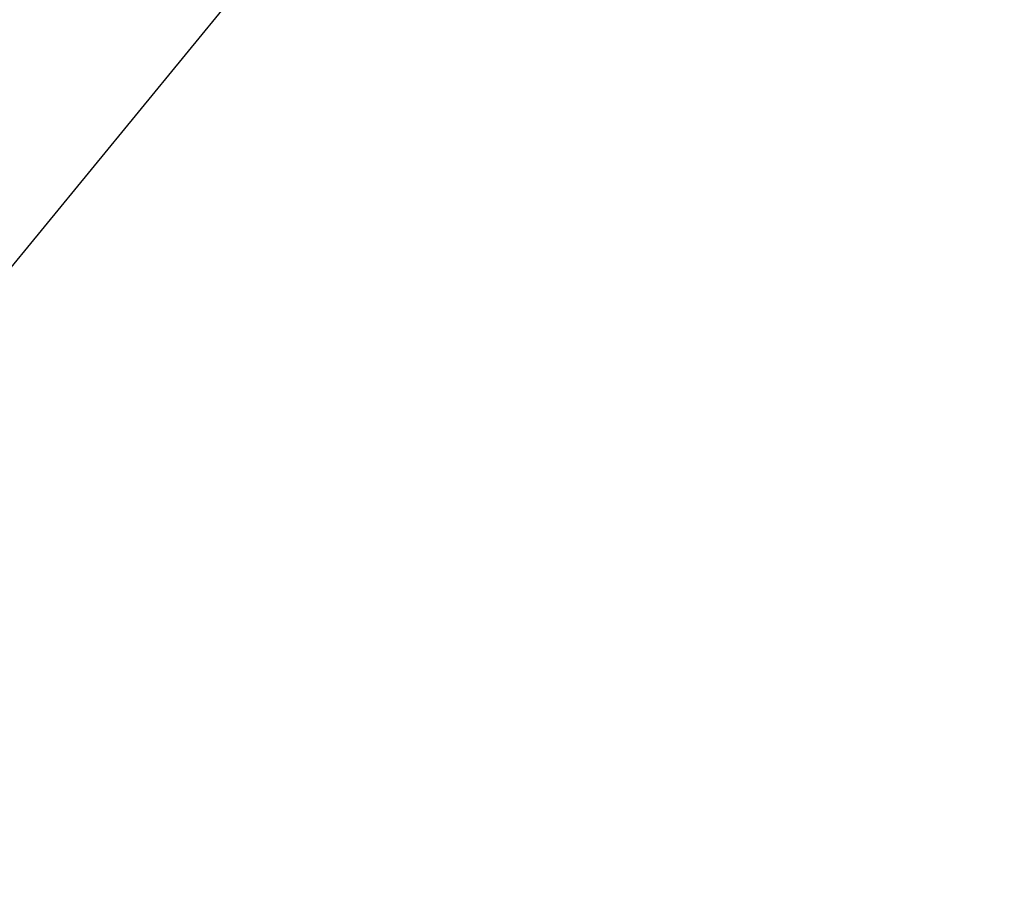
# Model space of a CAD drawing. Header units: millimetres. Extents: x -18 to 146, y -18 to 146.
# Tile 131 of 256: x 35.349 to 35.831, y 28.707 to 29.138. Entities that reach past the tile are written whole.
import ezdxf

# ---------------------------------------------------------------- set-up
doc = ezdxf.new("R2010")
doc.units = ezdxf.units.MM
doc.header["$LTSCALE"] = 25.4
doc.layers.get('0').update_dxf_attribs({"true_color": 0xff5454})

# ---------------------------------------------------------------- blocks, each defined once
blk = doc.blocks.new('CL-KEA-LED-30W-8770-8771.STL')
at = {"color": 250, "true_color": 0x313131}
mesh = blk.add_polyface(dxfattribs=at)
corners = [(39.27367, 26.84414, 42.26506), (38.82162, 33.25392, 47.92248), (35.72262, 29.47778, 42.26506), (41.98762, 30.90585, 47.92248)]
mesh.append_faces([[corners[k] for k in face] for face in [(0, 1, 2), (1, 0, 3)]], dxfattribs={"vtx0": -1, "color": 250})
mesh = blk.add_polyface(dxfattribs=at)
corners = [(35.72262, 29.47778, 42.26506), (29.32328, 29.32328, 36.23543), (32.92029, 26.06314, 36.23543), (32.4468, 32.4468, 42.26506)]
mesh.append_faces([[corners[k] for k in face] for face in [(0, 1, 2), (1, 0, 3)]], dxfattribs={"vtx0": -1, "color": 250})
mesh = blk.add_polyface(dxfattribs=at)
corners = [(38.04843, 30.385, 40.6424), (39.36508, 24.29403, 34.85279), (35.44542, 27.02219, 34.85279), (41.61453, 27.90293, 40.6424)]
mesh.append_faces([[corners[k] for k in face] for face in [(0, 1, 2), (1, 0, 3)]], dxfattribs={"vtx0": -1, "color": 250})
mesh = blk.add_polyface(dxfattribs=at)
corners = [(31.82188, 30.1329, 34.85279), (33.13079, 24.03193, 28.74505), (29.2166, 27.39215, 28.74505), (35.44542, 27.02219, 34.85279)]
mesh.append_faces([[corners[k] for k in face] for face in [(0, 1, 2), (1, 0, 3)]], dxfattribs={"vtx0": -1, "color": 250})

msp = doc.modelspace()

# ---------------------------------------------------------------- block references
at = {"color": 0}
msp.add_blockref('CL-KEA-LED-30W-8770-8771.STL', (0, 0), dxfattribs=at)

doc.saveas('drawing.dxf')
